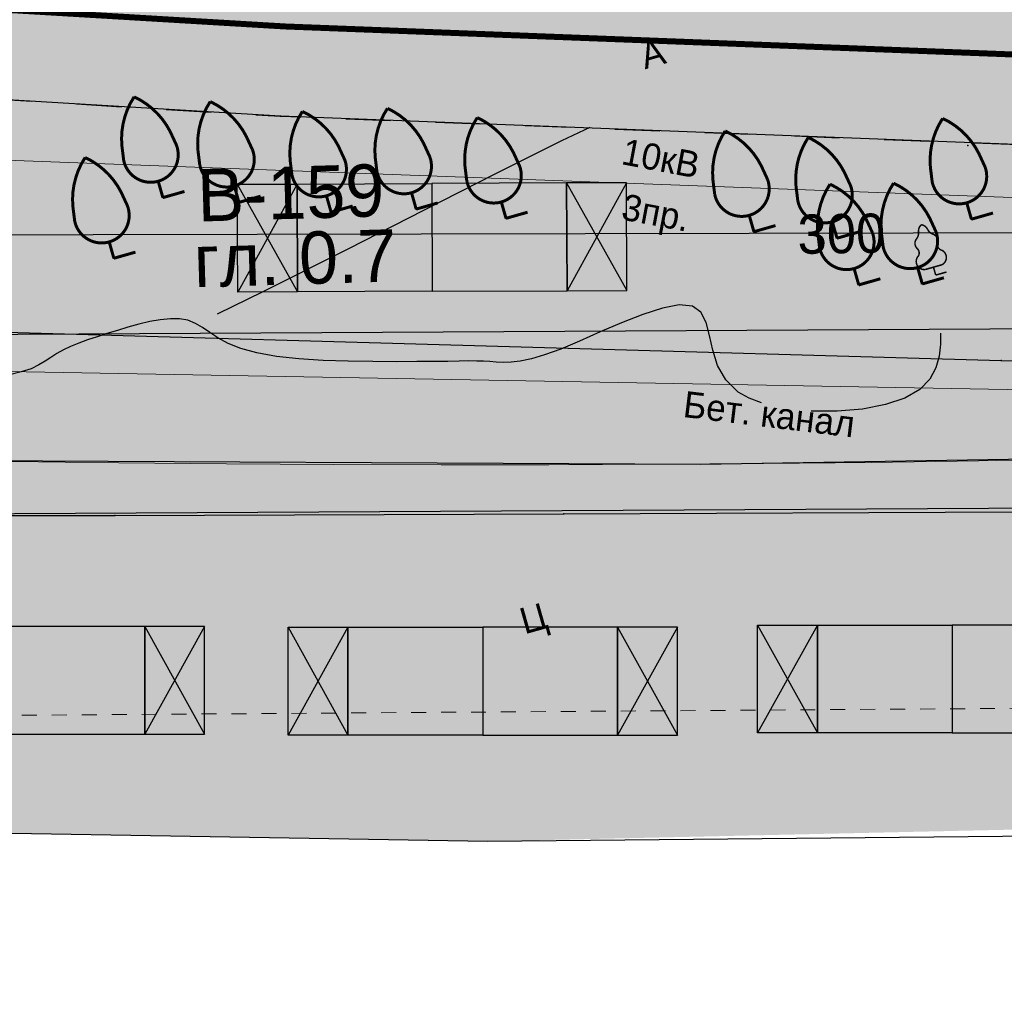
# Model space of a CAD drawing. Extents: x 4085 to 16488, y -65 to 12615.
# Tile 154 of 230: x 15519 to 15584, y 10527 to 10591. Entities that reach past the tile are written whole.
import ezdxf
from ezdxf.xclip import XClip

# ---------------------------------------------------------------- set-up
doc = ezdxf.new("R2010")
doc.units = 0
doc.header["$MEASUREMENT"] = 0
doc.header["$XCLIPFRAME"] = 0
for name, pattern in [('ACAD_ISO03W100', [30, 12, -18]), ('CONTI', [0]), ('STRIHSMALL', [1, 0.5, -0.5]), ('Д_ТРОТ_ТРУБА', [3, 1.5, -1.5]), ('ДОРОГИ_СТРОЯЩ', [9, 8, -1])]:
    doc.linetypes.add(name, pattern=pattern)
doc.layers.get('0').update_dxf_attribs({"color": 250, "linetype": 'CONTI'})
for name, color, linetype in [('(014) Водопровод', 5, 'ИК_Водопровод -------в--------'), ('(022) Возд. Линии', 7, 'Continuous'), ('(025) Дорога', 7, 'Continuous'), ('(027) Гидрография', 7, 'Continuous'), ('(035) Откосы', 7, 'Continuous'), ('(038) Деревья', 7, 'Continuous'), ('GOR_BDEFAULT', 212, 'CONTI'), ('GORIZDEFAULT', 32, 'CONTI'), ('PI_TTDEFAULT', 5, 'CONTI')]:
    doc.layers.add(name, color=color, linetype=linetype)
doc.layers.add('.', color=7, linetype='Continuous', lineweight=15)
doc.layers.add('0ZG - GOR-INCE', color=5, linetype='Continuous', lineweight=15)
doc.styles.add('BM-431', font='txt')
doc.styles.add('D-431', font='txt')
doc.styles.get("Standard").update_dxf_attribs({"font": 'times.ttf'})
doc.linetypes.add('ИК_Водопровод -------в--------', pattern='A,9,-0.6,["В",Standard,S=1.199999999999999,R=0,X=0,Y=-0.6],-1.199999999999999', length=10.8)
doc.linetypes.add('ОТКОСЫ_НЕУКР', pattern='A,0.5,["|",Standard,S=1.199999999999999,R=0,X=0,Y=-1.199999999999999],1,["|",Standard,S=0.5,R=0,X=0,Y=-0.5],0.5', length=2)
doc.linetypes.add('ОТКОСЫ_НЕУКР1', pattern='A,0.5,["|",Standard,S=-1.199999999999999,R=0,X=0,Y=1.199999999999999],1,["|",Standard,S=-0.5,R=0,X=0,Y=0.5],0.5', length=2)

# ---------------------------------------------------------------- blocks, each defined once
blk = doc.blocks.new('wedwedwedewdewd')
at = {"layer": '.', "linetype": 'Continuous'}
h = blk.add_hatch(color=256, dxfattribs=at)
h.dxf.hatch_style = 1
h.set_gradient(color1=(255, 217, 179), color2=(255, 209, 163), one_color=1, tint=0.8199999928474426, name='HEMISPHERICAL')
h.paths.add_polyline_path([(16128.6629179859, 10756.6104308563), (16126.6629179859, 10756.6104308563), (16126.6629179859, 10760.2104308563), (16128.6629179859, 10760.2104308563)])
h.paths.add_polyline_path([(16137.6629179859, 10756.6104308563), (16139.6629179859, 10756.6104308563), (16139.6629179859, 10760.2104308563), (16137.6629179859, 10760.2104308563)])
h = blk.add_hatch(color=256, dxfattribs=at)
h.dxf.hatch_style = 1
h.set_gradient(color1=(255, 127, 127), color2=(255, 133, 133), one_color=1, tint=0.7599999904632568, name='HEMISPHERICAL')
h.paths.add_polyline_path([(16133.1629179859, 10760.2104308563), (16133.1629179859, 10756.6104308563), (16137.6629179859, 10756.6104308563), (16137.6629179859, 10760.2104308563)])
h.paths.add_polyline_path([(16133.1629179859, 10760.2104308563), (16133.1629179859, 10756.6104308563), (16128.6629179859, 10756.6104308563), (16128.6629179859, 10760.2104308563)])
at = {"linetype": 'Continuous'}
for points in [[(16128.6629179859, 10756.6104308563), (16126.6629179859, 10756.6104308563), (16126.6629179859, 10760.2104308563), (16128.6629179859, 10760.2104308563)], [(16133.1629179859, 10760.2104308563), (16133.1629179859, 10756.6104308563), (16128.6629179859, 10756.6104308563), (16128.6629179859, 10760.2104308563)], [(16133.1629179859, 10760.2104308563), (16133.1629179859, 10756.6104308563), (16137.6629179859, 10756.6104308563), (16137.6629179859, 10760.2104308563)], [(16137.6629179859, 10756.6104308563), (16139.6629179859, 10756.6104308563), (16139.6629179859, 10760.2104308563), (16137.6629179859, 10760.2104308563)]]:
    blk.add_lwpolyline(points, close=True, dxfattribs=at)
for points in [[(16126.6629179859, 10760.2104308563), (16128.6629179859, 10756.6104308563)], [(16128.6629179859, 10760.2104308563), (16126.6629179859, 10756.6104308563)], [(16137.6629179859, 10760.2104308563), (16139.6629179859, 10756.6104308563)], [(16139.6629179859, 10760.2104308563), (16137.6629179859, 10756.6104308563)]]:
    blk.add_lwpolyline(points, dxfattribs=at)
blk = doc.blocks.new('Frukt')
at = {"const_width": 0.05}
for points in [[(-0.4205244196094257, 1.022529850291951, -0.1691763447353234), (1e-16, 1.75, -0.2441870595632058)], [(0.4205244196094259, 1.022529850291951, 0.1691763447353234), (1e-16, 1.75, 0.2441870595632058)], [(-0.4584567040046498, 0.7797198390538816, 1.08086464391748), (0.4584567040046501, 0.7797198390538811, 1.08086464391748)]]:
    blk.add_lwpolyline(points, format="xyb", dxfattribs=at)
for points in [[(-0.4205244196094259, 1.022529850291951), (-0.4584567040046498, 0.7797198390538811)], [(0.4205244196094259, 1.022529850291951), (0.4584567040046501, 0.7797198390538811)], [(0, 0), (0, 0.2749118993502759)], [(0, 0), (0.375, 0)]]:
    blk.add_lwpolyline(points, dxfattribs=at)
blk.add_lwpolyline([(0, 0), (0, 0.2749118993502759)])
blk = doc.blocks.new('SAFASDSADSD')
at = {"layer": '(038) Деревья', "color": 253, "linetype": 'Continuous', "xscale": 2, "yscale": 2, "zscale": 2, "rotation": 15.91962328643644}
for p in [(15469.96896941, 10291.29345564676, -1.110999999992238), (15472.51006907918, 10291.13434603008, -1.012999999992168), (15475.5881719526, 10290.80604327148, -0.8419999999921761), (15478.42883398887, 10290.9091633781, -0.8439999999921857), (15481.42865082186, 10290.60012343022, -0.8279999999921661), (15496.97236167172, 10290.57252655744, -1.157999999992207), (15489.70854609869, 10290.15409697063, -1.149999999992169), (15492.48450498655, 10289.93719507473, -1.252999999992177), (15468.3320932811, 10289.26674981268, -1.052999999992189), (15493.21044066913, 10288.3764514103, -0.6909999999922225), (15495.33267633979, 10288.4098378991, -1.146999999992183)]:
    blk.add_blockref('Frukt', p, dxfattribs=at)
blk = doc.blocks.new('karagach')
at = {"const_width": 0.05}
for points in [[(4e-16, 1.75, 0.2460341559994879), (-0.1561399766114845, 1.545714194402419, 0.4890786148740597)], [(-4e-16, 1.75, -0.2460341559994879), (0.1561399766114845, 1.545714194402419, -0.4890786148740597)], [(-0.2773297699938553, 1.34575883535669, 0.4308529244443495), (-0.3405593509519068, 1.003729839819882, 0.5482763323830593)], [(-0.2773297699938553, 1.34575883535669, 0.1815668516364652), (-0.1561399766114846, 1.545714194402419, 0.3030035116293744)], [(0.2773297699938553, 1.34575883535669, -0.1815668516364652), (0.1561399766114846, 1.545714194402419, -0.3030035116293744)], [(0.2773297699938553, 1.34575883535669, -0.4308529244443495), (0.3405593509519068, 1.003729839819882, -0.5482763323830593)], [(-0.4195962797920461, 0.7458925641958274, 0.3836029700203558), (-0.3405593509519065, 1.003729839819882, 0.3529123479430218)], [(0.4195962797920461, 0.7458925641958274, -0.3836029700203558), (0.3405593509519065, 1.003729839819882, -0.3529123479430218)], [(-0.4195962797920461, 0.7458925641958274, 0.6269492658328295), (-0.2911661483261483, 0.2749118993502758, 0.7024651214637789)], [(0.4195962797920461, 0.7458925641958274, -0.6269492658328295), (0.2911661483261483, 0.2749118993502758, -0.7024651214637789)]]:
    blk.add_lwpolyline(points, format="xyb", dxfattribs=at)
for points in [[(0, 0.2749118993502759), (-0.2911661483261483, 0.2749118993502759)], [(0, 0), (0, 0.2749118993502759)], [(0, 0.2749118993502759), (0.2911661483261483, 0.2749118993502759)], [(0, 0), (0.375, 0)]]:
    blk.add_lwpolyline(points, dxfattribs=at)
blk.add_lwpolyline([(0, 0), (0, 0.2749118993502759)])
blk = doc.blocks.new('DWQDWQDWQDW')
at = {"layer": '(014) Водопровод', "color": 253, "elevation": -0.2139999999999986, "flags": 128}
blk.add_lwpolyline([(16576.37112010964, 8963.692651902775), (16647.22021744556, 8922.774417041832), (16676.61723473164, 8903.063879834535), (16729.17879445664, 8880.612172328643), (16787.81512696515, 8871.698870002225), (16848.04605080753, 8870.409413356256), (16903.72827593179, 8877.875031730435), (16942.08651437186, 8888.592403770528), (16968.85804464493, 8898.019312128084), (16985.97840509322, 8906.188265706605), (17005.34272647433, 8917.325592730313), (17029.56370210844, 8932.37398698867), (17030.32106021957, 8934.643155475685)], dxfattribs=at)
at = {"layer": '(025) Дорога', "color": 253, "linetype": 'Д_ТРОТ_ТРУБА', "elevation": -0.4010000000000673, "flags": 128}
blk.add_lwpolyline([(16566.95710446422, 8968.774648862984), (16581.35964468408, 8962.579843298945), (16593.92467366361, 8956.537509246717), (16606.68271899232, 8949.315799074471), (16619.4903360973, 8941.466356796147), (16632.3521543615, 8933.527680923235), (16644.7375996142, 8925.950764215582), (16657.88819308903, 8918.769131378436), (16670.94665096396, 8911.584201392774), (16683.91161958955, 8904.281972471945), (16697.34266377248, 8897.96886783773), (16711.11165083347, 8892.342929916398), (16724.9216501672, 8887.512931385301), (16739.10714151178, 8883.503847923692), (16753.61875502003, 8880.664484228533), (16784.58704305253, 8877.32039776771), (16810.58901265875, 8875.154393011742), (16851.88239628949, 8872.593959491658), (16870.9045429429, 8873.190305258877), (16896.32836116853, 8876.784183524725), (16922.73497409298, 8884.704644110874), (16937.64509330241, 8890.028293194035), (16946.15470516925, 8892.230724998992), (16961.10083296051, 8897.336424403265), (16974.97421041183, 8903.031104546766), (16988.47571634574, 8909.838002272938), (17001.44256465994, 8917.787105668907), (17014.22299669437, 8926.21469412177), (17017.81314260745, 8929.256083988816)], dxfattribs=at)
at = {"layer": '(035) Откосы', "color": 253, "linetype": 'ОТКОСЫ_НЕУКР1', "elevation": -0.6170000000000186, "flags": 128}
blk.add_lwpolyline([(16564.2685543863, 8940.05366447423), (16571.56438794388, 8940.049617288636), (16579.24229880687, 8940.682216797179), (16586.23834138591, 8939.28798064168), (16594.08376090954, 8937.329337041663), (16596.23756082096, 8937.07311931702), (16604.99378058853, 8932.406532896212), (16613.69562732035, 8927.074860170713), (16626.47846730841, 8919.280967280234), (16639.49087866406, 8911.319458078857), (16651.9820064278, 8903.85268458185), (16664.47700269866, 8896.490241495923), (16677.09143031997, 8889.065860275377), (16679.39855639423, 8887.981581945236), (16695.2108295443, 8881.729711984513), (16708.65326078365, 8876.525155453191), (16722.23698177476, 8871.77063759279), (16735.50823853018, 8868.774063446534), (16749.63002218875, 8865.606017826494), (16760.99577287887, 8864.573100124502), (16775.79265262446, 8863.378462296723), (16791.22906654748, 8862.267464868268), (16804.74432975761, 8861.94847750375), (16819.74132904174, 8861.653146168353), (16835.02693216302, 8861.360536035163), (16850.25698425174, 8861.043143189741), (16865.37728238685, 8860.79020800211), (16880.60442877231, 8860.5237254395), (16895.80853699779, 8860.385576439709), (16909.27623827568, 8864.858854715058), (16923.90202324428, 8869.7262688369), (16938.08048568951, 8874.446364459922), (16952.65749232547, 8879.342421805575), (16966.66929764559, 8883.988184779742), (16980.80614278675, 8888.7491203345), (16994.83943295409, 8893.431466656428), (16997.11785405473, 8894.36489901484), (17001.96598783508, 8896.979129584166), (17014.00648242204, 8903.364783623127), (17016.84216589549, 8904.618776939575), (17018.16922240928, 8905.356490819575), (17021.24240132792, 8907.064878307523), (17025.47054322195, 8909.6625474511)], dxfattribs=at)
at = {"layer": '(035) Откосы', "color": 253, "linetype": 'ОТКОСЫ_НЕУКР', "ltscale": 1.5, "elevation": -0.6170000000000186, "flags": 128}
blk.add_lwpolyline([(16739.45308839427, 8875.20530978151), (16758.92019256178, 8871.7201008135), (16785.23249284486, 8868.989124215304), (16834.46331352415, 8866.430057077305), (16872.30635476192, 8865.117805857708), (16894.6491773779, 8865.49292062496), (16897.6269511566, 8866.243948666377), (16919.04864691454, 8873.140999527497), (16955.05316177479, 8885.96822939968), (16990.55466388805, 8900.238315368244), (17022.49028712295, 8919.820872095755)], dxfattribs=at)
at = {"color": 253, "linetype": 'Continuous', "elevation": -0.6170000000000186}
for points in [[(16558.80255977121, 8945.946029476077), (16570.6070005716, 8947.717188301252, -0.07815532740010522), (16597.94249155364, 8942.058203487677), (16620.12967143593, 8929.197915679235, 0.02195865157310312), (16680.08866086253, 8893.238522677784, 0.01496813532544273), (16723.48298193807, 8876.757839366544), (16750.88513959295, 8870.57602320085), (16790.77832134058, 8867.279309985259), (16872.31370058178, 8863.893621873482), (16895.15054692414, 8864.321306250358), (16944.32124811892, 8880.133131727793), (16994.43535242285, 8899.563749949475), (17012.77464116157, 8910.375999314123), (17023.26825659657, 8917.9292242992)], [(16562.18063359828, 8941.934712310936), (16579.37002182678, 8942.908548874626), (16596.98241794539, 8939.147166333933), (16618.54894594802, 8926.646625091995, 0.02197958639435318), (16678.79663357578, 8890.526571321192, 0.01507167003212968), (16722.66014219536, 8873.868075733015), (16750.42929275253, 8867.603467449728), (16790.58345219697, 8864.285187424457, 0.01330051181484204), (16847.98186172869, 8863.082048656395), (16895.37651316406, 8862.057228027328), (16949.57757229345, 8880.2725550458, 0.04650476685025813), (16996.14201924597, 8896.840733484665), (17017.23438593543, 8907.707821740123), (17025.51246180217, 8912.472396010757)]]:
    blk.add_lwpolyline(points, format="xyb", dxfattribs=at)
at = {"color": 253, "linetype": 'STRIHSMALL', "elevation": -0.2409999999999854}
blk.add_lwpolyline([(16593.21583156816, 8931.924035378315), (16614.44362853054, 8919.185168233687), (16675.036071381, 8883.007916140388), (16720.64128200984, 8865.661257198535), (16749.28270343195, 8859.111734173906), (16790.49098786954, 8855.53213624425), (16849.99348042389, 8854.548292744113), (16896.48786096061, 8853.889257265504), (16953.02450571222, 8872.4673090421), (16964.2357470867, 8876.242711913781), (17016.50260233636, 8897.154158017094)], dxfattribs=at)
at = {"color": 253, "linetype": 'Continuous', "elevation": 0.5227193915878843}
blk.add_lwpolyline([(16799.88561185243, 8873.995275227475), (16854.4341576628, 8870.687731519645)], dxfattribs=at)
at = {"layer": 'GOR_BDEFAULT', "color": 253}
for points in [[(16826.4240403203, 8865.199055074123, 0.02799999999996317), (16826.01735626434, 8865.372283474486, 0.02799999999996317), (16825.663707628, 8865.579968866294, 0.02799999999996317), (16825.25469410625, 8866.00057069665, 0.02799999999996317), (16824.99298039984, 8866.490475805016, 0.02799999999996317), (16824.84992063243, 8867.00090413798, 0.02799999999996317), (16824.74344593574, 8867.489844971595, 0.02799999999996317), (16824.63987694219, 8867.927875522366, 0.02799999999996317), (16824.47649806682, 8868.278029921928, 0.02799999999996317), (16824.19562998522, 8868.483974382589, 0.02799999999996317), (16823.75855983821, 8868.535643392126, 0.02799999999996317), (16823.194322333, 8868.44058584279, 0.02799999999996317), (16822.5315630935, 8868.247582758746, 0.02799999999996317), (16821.81363989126, 8867.988572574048, 0.02799999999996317), (16821.09358789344, 8867.698013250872, 0.02799999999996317), (16820.39540957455, 8867.402806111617, 0.02799999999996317), (16819.76710686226, 8867.156765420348, 0.02799999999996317), (16819.22551793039, 8866.974608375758, 0.02799999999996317), (16818.78032294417, 8866.858843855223, 0.02799999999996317), (16818.40751968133, 8866.78256956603, 0.02799999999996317), (16818.10459227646, 8866.755460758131, 0.02799999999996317), (16817.8353439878, 8866.757775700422, 0.02799999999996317), (16817.60480855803, 8866.770156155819, 0.02799999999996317), (16817.39111306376, 8866.797247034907, 0.02799999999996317), (16817.17993267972, 8866.81466556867, 0.02799999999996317), (16816.95191437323, 8866.81736593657, 0.02799999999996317), (16816.68982711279, 8866.831877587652, 0.02799999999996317), (16816.36967194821, 8866.83128564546, 0.02799999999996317), (16815.98641337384, 8866.834955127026, 0.02799999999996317), (16815.52069760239, 8866.837843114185, 0.02799999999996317), (16814.94813332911, 8866.85427944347, 0.02799999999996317), (16814.2640758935, 8866.862390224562, 0.02799999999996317), (16813.48284861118, 8866.886564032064, 0.02799999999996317), (16812.65787623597, 8866.920024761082, 0.02799999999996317), (16811.83038673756, 8866.963165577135, 0.02799999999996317), (16811.01470418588, 8867.040372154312, 0.02799999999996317), (16810.26676743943, 8867.135199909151, 0.02799999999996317), (16809.61309710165, 8867.264866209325, 0.02799999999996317), (16809.0852417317, 8867.427252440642, 0.02799999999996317), (16808.66636214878, 8867.607645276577, 0.02799999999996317), (16808.32742616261, 8867.798486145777, 0.02799999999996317), (16808.06126947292, 8867.987590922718, 0.02799999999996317), (16807.81950132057, 8868.162376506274, 0.02799999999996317), (16807.58780115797, 8868.29844367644, 0.02799999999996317), (16807.3417779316, 8868.410121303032, 0.02799999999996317), (16807.05994578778, 8868.460829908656, 0.02799999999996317), (16806.75662980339, 8868.47495129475, 0.02799999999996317), (16806.41247342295, 8868.447453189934, 0.02799999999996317), (16806.06367137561, 8868.398085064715, 0.02799999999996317), (16805.70306363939, 8868.314646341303, 0.02799999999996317), (16805.33277674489, 8868.228694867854, 0.02799999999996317), (16804.97720224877, 8868.125899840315, 0.02799999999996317), (16804.61911062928, 8868.032784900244, 0.02799999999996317), (16804.2950856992, 8867.92786738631, 0.02799999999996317), (16803.97822406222, 8867.835137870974, 0.02799999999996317), (16803.68575071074, 8867.728090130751, 0.02799999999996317), (16803.40295576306, 8867.623558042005, 0.02799999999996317), (16803.16139054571, 8867.519412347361, 0.02799999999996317), (16802.93453672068, 8867.398426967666, 0.02799999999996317), (16802.73923371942, 8867.275314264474, 0.02799999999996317), (16802.54393071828, 8867.152201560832, 0.02799999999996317), (16802.32675504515, 8867.033732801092, 0.02799999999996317), (16802.06834964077, 8866.91487764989, 0.02799999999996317), (16801.73213069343, 8866.81711876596, 0.02799999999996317), (16801.29158036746, 8866.723228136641, 0.02799999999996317)], [(16826.4240403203, 8865.199055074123, 0.02799999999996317), (16826.01735626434, 8865.372283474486, 0.02799999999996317), (16825.663707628, 8865.579968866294, 0.02799999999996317), (16825.25469410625, 8866.00057069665, 0.02799999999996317), (16824.99298039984, 8866.490475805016, 0.02799999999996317), (16824.84992063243, 8867.00090413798, 0.02799999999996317), (16824.74344593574, 8867.489844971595, 0.02799999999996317), (16824.63987694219, 8867.927875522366, 0.02799999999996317), (16824.47649806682, 8868.278029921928, 0.02799999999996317), (16824.19562998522, 8868.483974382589, 0.02799999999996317), (16823.75855983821, 8868.535643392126, 0.02799999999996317), (16823.194322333, 8868.44058584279, 0.02799999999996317), (16822.5315630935, 8868.247582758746, 0.02799999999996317), (16821.81363989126, 8867.988572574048, 0.02799999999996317), (16821.09358789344, 8867.698013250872, 0.02799999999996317), (16820.39540957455, 8867.402806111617, 0.02799999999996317), (16819.76710686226, 8867.156765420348, 0.02799999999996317), (16819.22551793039, 8866.974608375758, 0.02799999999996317), (16818.78032294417, 8866.858843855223, 0.02799999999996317), (16818.40751968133, 8866.78256956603, 0.02799999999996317), (16818.10459227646, 8866.755460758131, 0.02799999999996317), (16817.8353439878, 8866.757775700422, 0.02799999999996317), (16817.60480855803, 8866.770156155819, 0.02799999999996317), (16817.39111306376, 8866.797247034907, 0.02799999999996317), (16817.17993267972, 8866.81466556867, 0.02799999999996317), (16816.95191437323, 8866.81736593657, 0.02799999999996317), (16816.68982711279, 8866.831877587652, 0.02799999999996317), (16816.36967194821, 8866.83128564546, 0.02799999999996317), (16815.98641337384, 8866.834955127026, 0.02799999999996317), (16815.52069760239, 8866.837843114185, 0.02799999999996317), (16814.94813332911, 8866.85427944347, 0.02799999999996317), (16814.2640758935, 8866.862390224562, 0.02799999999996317), (16813.48284861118, 8866.886564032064, 0.02799999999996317), (16812.65787623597, 8866.920024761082, 0.02799999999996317), (16811.83038673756, 8866.963165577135, 0.02799999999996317), (16811.01470418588, 8867.040372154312, 0.02799999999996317), (16810.26676743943, 8867.135199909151, 0.02799999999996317), (16809.61309710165, 8867.264866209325, 0.02799999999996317), (16809.0852417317, 8867.427252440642, 0.02799999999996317), (16808.66636214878, 8867.607645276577, 0.02799999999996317), (16808.32742616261, 8867.798486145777, 0.02799999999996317), (16808.06126947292, 8867.987590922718, 0.02799999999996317), (16807.81950132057, 8868.162376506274, 0.02799999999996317), (16807.58780115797, 8868.29844367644, 0.02799999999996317), (16807.3417779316, 8868.410121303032, 0.02799999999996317), (16807.05994578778, 8868.460829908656, 0.02799999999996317), (16806.75662980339, 8868.47495129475, 0.02799999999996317), (16806.41247342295, 8868.447453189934, 0.02799999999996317), (16806.06367137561, 8868.398085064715, 0.02799999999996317), (16805.70306363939, 8868.314646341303, 0.02799999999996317), (16805.33277674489, 8868.228694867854, 0.02799999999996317), (16804.97720224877, 8868.125899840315, 0.02799999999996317), (16804.61911062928, 8868.032784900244, 0.02799999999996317), (16804.2950856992, 8867.92786738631, 0.02799999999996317), (16803.97822406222, 8867.835137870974, 0.02799999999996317), (16803.68575071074, 8867.728090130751, 0.02799999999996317), (16803.40295576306, 8867.623558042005, 0.02799999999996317), (16803.16139054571, 8867.519412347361, 0.02799999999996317), (16802.93453672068, 8867.398426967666, 0.02799999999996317), (16802.73923371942, 8867.275314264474, 0.02799999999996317), (16802.54393071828, 8867.152201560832, 0.02799999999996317), (16802.32675504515, 8867.033732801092, 0.02799999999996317), (16802.06834964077, 8866.91487764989, 0.02799999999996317), (16801.73213069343, 8866.81711876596, 0.02799999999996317), (16801.29158036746, 8866.723228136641, 0.02799999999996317)], [(16832.45738166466, 8867.387866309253, 0.02799999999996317), (16832.44868234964, 8867.023962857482, 0.02799999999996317), (16832.39662476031, 8866.62812290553, 0.02799999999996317), (16832.28146501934, 8866.236539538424, 0.02799999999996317), (16832.06913593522, 8865.861017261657, 0.02799999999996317), (16831.72305293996, 8865.523041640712, 0.02799999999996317), (16831.21630886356, 8865.24661776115, 0.02799999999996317), (16830.56574414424, 8865.046454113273, 0.02799999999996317), (16829.79323195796, 8864.917904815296, 0.02799999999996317), (16828.94967943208, 8864.863875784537, 0.02799999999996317), (16828.07631554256, 8864.884756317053, 0.02799999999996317)], [(16832.45738166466, 8867.387866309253, 0.02799999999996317), (16832.44868234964, 8867.023962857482, 0.02799999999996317), (16832.39662476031, 8866.62812290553, 0.02799999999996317), (16832.28146501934, 8866.236539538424, 0.02799999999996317), (16832.06913593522, 8865.861017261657, 0.02799999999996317), (16831.72305293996, 8865.523041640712, 0.02799999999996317), (16831.21630886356, 8865.24661776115, 0.02799999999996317), (16830.56574414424, 8865.046454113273, 0.02799999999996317), (16829.79323195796, 8864.917904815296, 0.02799999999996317), (16828.94967943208, 8864.863875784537, 0.02799999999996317), (16828.07631554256, 8864.884756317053, 0.02799999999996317)]]:
    blk.add_polyline3d(points, dxfattribs=at)
at = {"layer": 'GORIZDEFAULT', "color": 253}
blk.add_polyline3d([(16820.91095917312, 8874.529784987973, 0.04300000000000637), (16819.95957095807, 8874.115107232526, 0.04300000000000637), (16817.70350903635, 8873.054784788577, 0.04300000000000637), (16815.29795399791, 8871.893705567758, 0.04300000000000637), (16812.76441359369, 8870.668441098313, 0.04300000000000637), (16809.86591517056, 8869.296869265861, 0.04300000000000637), (16808.318197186, 8868.589658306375, 0.04300000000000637)], dxfattribs=at)
at = {"layer": 'PI_TTDEFAULT', "color": 253}
for p in [(16810.58901265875, 8875.154393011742, 0.2349999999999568), (16833.524473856, 8873.63510553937, 0.1580000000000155), (16806.60204774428, 8872.52644441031, 0.1089999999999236), (16809.13871739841, 8872.307788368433, 0.2069999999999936), (16812.20827490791, 8871.907392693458, 0.3779999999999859), (16815.0505739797, 8871.943869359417, 0.3759999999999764), (16818.04231870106, 8871.56456704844, 0.3919999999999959), (16833.58110783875, 8871.172469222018, 0.06199999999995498), (16826.30947742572, 8870.924495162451, 0.06999999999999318), (16804.91809439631, 8870.53868156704, 0.1669999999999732), (16829.07958645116, 8870.64255515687, -0.03300000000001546), (16829.76872220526, 8869.06521711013, 0.5289999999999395), (16831.8911571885, 8869.048826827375, 0.07299999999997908), (16834.46331352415, 8866.430057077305, -0.5489999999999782), (16804.74432975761, 8861.94847750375, -0.3300000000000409), (16819.74132904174, 8861.653146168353, -0.327000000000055)]:
    blk.add_point(p, dxfattribs=at)
at = {"layer": '(038) Деревья', "color": 253, "linetype": 'Continuous', "xscale": 2, "yscale": 2, "zscale": 2, "rotation": 14.5758826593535}
for p in [(16806.60204774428, 8872.52644441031, 0.1089999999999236), (16809.13871739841, 8872.307788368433, 0.2069999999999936), (16812.20827490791, 8871.907392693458, 0.3779999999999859), (16815.0505739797, 8871.943869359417, 0.3759999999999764), (16818.04231870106, 8871.56456704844, 0.3919999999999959), (16833.58110783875, 8871.172469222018, 0.06199999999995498), (16826.30947742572, 8870.924495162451, 0.06999999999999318), (16804.91809439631, 8870.53868156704, 0.1669999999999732), (16829.07958645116, 8870.64255515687, -0.03300000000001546), (16829.76872220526, 8869.06521711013, 0.5289999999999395), (16831.8911571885, 8869.048826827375, 0.07299999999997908)]:
    blk.add_blockref('Frukt', p, dxfattribs=at)
at = {"layer": '(038) Деревья', "color": 253, "linetype": 'Continuous', "extrusion": (-0.01063456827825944, -0.002758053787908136, 0.9999396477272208), "rotation": 14.53837778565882}
blk.add_blockref('karagach', (16828.26840043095, 8867.995244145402, -497.4060943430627), dxfattribs=at)
at = {"layer": '(014) Водопровод', "color": 253, "linetype": 'Continuous', "extrusion": (-0.01098623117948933, -6.022983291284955e-05, 0.9999396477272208), "style": 'D-431'}
for s, p in [('В-159', (16806.7382387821, 8871.68686820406, -185.419877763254)), ('гл. 0.7', (16806.56839977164, 8869.495396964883, -185.4198777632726))]:
    blk.add_text(s, height=1.75, rotation=0.3140906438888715, dxfattribs=at).set_placement(p)
at = {"layer": '(022) Возд. Линии', "color": 253, "extrusion": (-0.01074418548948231, 0.002294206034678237, 0.9999396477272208), "style": 'BM-431'}
for s, p in [('10кВ', (16820.93673770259, 8873.680862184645, -159.8782673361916)), ('3пр.', (16820.88769759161, 8871.838057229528, -159.8782673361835))]:
    blk.add_text(s, height=0.8750000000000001, rotation=347.9473532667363, dxfattribs=at).set_placement(p)
at = {"layer": '(025) Дорога', "color": 253, "linetype": 'ДОРОГИ_СТРОЯЩ', "extrusion": (-0.01063456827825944, -0.002758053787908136, 0.9999396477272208), "style": 'BM-431'}
for s, p in [('A', (16818.72082938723, 8875.094593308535, -497.324133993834)), ('Ц', (16814.25900425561, 8856.316084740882, -497.2248890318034))]:
    blk.add_text(s, height=0.8750000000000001, rotation=14.53837778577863, dxfattribs=at).set_placement(p)
at = {"layer": '(027) Гидрография', "color": 253, "extrusion": (-0.0108735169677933, 0.001570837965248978, 0.9999396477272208), "style": 'BM-431'}
blk.add_text('Бет. канал', height=0.8750000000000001, rotation=351.7801504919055, dxfattribs=at).set_placement((16822.76839655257, 8865.074162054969, -169.6250549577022))
at = {"layer": 'GOR_BDEFAULT', "color": 253, "style": 'D-431'}
blk.add_text('300', height=1.3125, rotation=359.4795926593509, dxfattribs=at).set_placement((16827.75847117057, 8870.148314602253, 0.02799999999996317))
blk.add_text('300', height=1.3125, rotation=359.4795926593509, dxfattribs=at).set_placement((16827.75847117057, 8870.148314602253, 0.02799999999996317))
blk = doc.blocks.new('A$C10aa157c')
at = {"layer": '.', "linetype": 'Continuous', "lineweight": 30}
h = blk.add_hatch(color=250, dxfattribs=at)
h.dxf.hatch_style = 1
h.set_gradient(color1=(51, 51, 51), color2=(51, 51, 51), one_color=1, tint=0.2000000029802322)
h.paths.add_polyline_path([(126.3564412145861, 68.20969362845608), (126.3564412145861, 60.14543646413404), (119.190363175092, 53.78011422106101), (110.3653580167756, 45.94123759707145), (106.847521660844, 42.81649322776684), (94.26823584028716, 34.09151423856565), (81.49136426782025, 25.8405171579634), (68.1531967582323, 18.71887362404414), (54.41717788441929, 12.70042121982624), (39.59489175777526, 7.245631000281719), (31.13926828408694, 4.844249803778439), (16.35809187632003, -0.8275857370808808), (-9.85552003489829, -9.365117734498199), (-35.18806824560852, -13.55421015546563), (-54.19099913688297, -14.59647169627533), (-95.5330705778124, -13.00509478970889), (-121.5786835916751, -11.4494461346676), (-152.6168759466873, -8.83250263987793), (-167.191083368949, -6.334225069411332), (-181.4666888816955, -2.658901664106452), (-195.3861565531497, 1.845916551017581), (-209.283288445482, 7.147417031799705), (-222.8586848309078, 13.14382019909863), (-235.9913293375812, 20.1400053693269), (-249.2146866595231, 27.01673148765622), (-262.5300769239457, 33.8880007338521), (-275.0897990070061, 41.17238829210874), (-288.1342465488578, 48.80726432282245), (-301.1224152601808, 56.35420234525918), (-314.0463051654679, 63.27474337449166), (-326.7495747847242, 69.02075895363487), (-341.2934258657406, 74.8761134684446), (-369.0938269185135, 86.0685550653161), (-366.8530132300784, 91.63441115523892), (-339.0526121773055, 80.44196955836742), (-324.3917479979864, 74.53950556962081), (-311.3907699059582, 68.65882879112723), (-298.1981247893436, 61.59437354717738), (-285.1116180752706, 53.99029499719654), (-272.0692668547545, 46.35664593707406), (-259.6474788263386, 39.15225737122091), (-246.4547890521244, 32.34430644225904), (-233.1965844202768, 25.44945819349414), (-220.2324603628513, 18.54304932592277), (-207.0003452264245, 12.69827729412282), (-193.3918239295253, 7.506876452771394), (-179.793426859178, 3.105967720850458), (-165.9341270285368, -0.4621757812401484), (-151.8565753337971, -2.875317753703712), (-121.1477076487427, -5.464494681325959), (-95.23877946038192, -7.011979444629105), (-54.24000764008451, -8.590141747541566), (-35.84375756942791, -7.581155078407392), (-11.28211946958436, -3.519543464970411), (14.35296780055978, 4.829568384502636), (29.24111810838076, 10.54245196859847), (37.73652797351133, 12.955132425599), (52.17507667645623, 18.26870238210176), (65.53231555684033, 24.12119189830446), (78.44565693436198, 31.01600815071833), (90.93007085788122, 39.07814309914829), (103.1321093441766, 47.54146374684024), (106.3807575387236, 50.42709972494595), (115.20576269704, 58.26597634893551), (120.3564412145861, 62.84110494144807), (120.3564412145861, 68.20969362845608)])
at = {"layer": '.', "linetype": 'Continuous', "lineweight": 50}
h = blk.add_hatch(color=4, dxfattribs=at)
h.dxf.hatch_style = 1
h.set_gradient(color1=(0, 255, 255), color2=(0, 255, 255), one_color=1, tint=0.5)
edge = h.paths.add_edge_path()
edge.add_line((117.4324962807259, 25.8464246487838), (111.2859458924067, 22.04202636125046))
edge.add_line((111.2859458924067, 22.04202636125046), (90.49397812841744, 10.57433190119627))
edge.add_line((90.49397812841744, 10.57433190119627), (88.23807309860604, 9.587726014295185))
edge.add_line((88.23807309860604, 9.587726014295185), (6.163735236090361, -19.95635591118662))
edge.add_arc((-27.70549202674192, 74.13336427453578), 100.0000000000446, 270.3128248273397, 289.7972202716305, ccw=False)
edge.add_line((-27.15951241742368, -25.86514524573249), (-114.5854871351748, -26.34248035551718))
edge.add_line((-114.5854871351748, -26.34248035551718), (-131.8038967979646, -25.51755084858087))
edge.add_line((-131.8038967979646, -25.51755084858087), (-156.2513825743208, -23.98036590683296))
edge.add_line((-156.2513825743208, -23.98036590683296), (-183.7814535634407, -18.45982324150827))
edge.add_line((-183.7814535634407, -18.45982324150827), (-197.4729350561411, -14.02515858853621))
edge.add_line((-197.4729350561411, -14.02515858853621), (-226.9882538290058, -3.257921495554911))
edge.add_line((-226.9882538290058, -3.257921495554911), (-229.3201723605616, -2.22804471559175))
edge.add_line((-229.3201723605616, -2.22804471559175), (-266.0129081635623, 18.33381446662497))
edge.add_line((-266.0129081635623, 18.33381446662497), (-302.414357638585, 39.40997971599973))
edge.add_line((-302.414357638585, 39.40997971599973), (-311.2653128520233, 44.05475481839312))
edge.add_arc((-5824.953526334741, -31255.54911888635), 31781.53489632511, 80.00936784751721, 80.04077242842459)
edge.add_arc((-344.2962635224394, -73.22361097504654), 121.3386725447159, 82.48260712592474, 104.7849835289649)
edge.add_line((-375.2609654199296, 44.0975750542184), (-422.1471010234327, 28.59770207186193))
edge.add_line((-422.1471010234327, 28.59770207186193), (-424.8801888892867, 34.73041368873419))
edge.add_line((-424.8801888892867, 34.73041368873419), (-369.9069065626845, 51.63645814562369))
edge.add_arc((-345.3716680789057, -51.17261419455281), 105.6961838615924, 80.20076656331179, 103.42249696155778, ccw=False)
edge.add_line((-327.3825670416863, 52.98148090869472), (-309.305153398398, 49.80210033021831))
edge.add_line((-309.305153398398, 49.80210033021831), (-299.5158731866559, 44.66491412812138))
edge.add_line((-299.5158731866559, 44.66491412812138), (-263.0429987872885, 23.54739438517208))
edge.add_line((-263.0429987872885, 23.54739438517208), (-226.6355735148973, 3.145417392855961))
edge.add_line((-226.6355735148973, 3.145417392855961), (-224.7456836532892, 2.310759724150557))
edge.add_line((-224.7456836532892, 2.310759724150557), (-195.5197359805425, -8.350914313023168))
edge.add_line((-195.5197359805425, -8.350914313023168), (-182.2621487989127, -12.64504079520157))
edge.add_line((-182.2621487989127, -12.64504079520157), (-155.4697206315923, -18.01766561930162))
edge.add_line((-155.4697206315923, -18.01766561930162), (-131.4720545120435, -19.52656724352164))
edge.add_line((-131.4720545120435, -19.52656724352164), (-114.4582114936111, -20.34169601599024))
edge.add_line((-114.4582114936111, -20.34169601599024), (-27.19227119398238, -19.86523467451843))
edge.add_arc((-27.70549202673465, 74.13336427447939), 93.99999999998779, 270.3128248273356, 289.7972202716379)
edge.add_line((4.131581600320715, -14.31097270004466), (86.01742751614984, 15.16525827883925))
edge.add_line((86.01742751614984, 15.16525827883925), (87.83742534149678, 15.96122288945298))
edge.add_line((87.83742534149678, 15.96122288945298), (108.2562857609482, 27.2231320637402))
edge.add_line((108.2562857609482, 27.2231320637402), (115.2645194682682, 31.56086796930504))
edge.add_line((115.2645194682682, 31.56086796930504), (117.4324962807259, 25.8464246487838))
at = {"linetype": 'Continuous'}
h = blk.add_hatch(color=256, dxfattribs=at)
h.dxf.hatch_style = 1
h.set_gradient(color1=(196, 196, 196), color2=(179, 179, 179), one_color=1, tint=0.699999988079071, name='SPHERICAL')
edge = h.paths.add_edge_path()
edge.add_line((-329.6939609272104, -123.8959480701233), (-413.5123903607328, -4.99904155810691))
edge.add_line((-413.5123903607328, -4.99904155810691), (-355.7886663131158, 33.28476060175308))
edge.add_line((-355.7886663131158, 33.28476060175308), (-335.031477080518, 75.58643090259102))
edge.add_line((-335.031477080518, 75.58643090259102), (-290.265852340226, 52.29770563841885))
edge.add_arc((-35.22096130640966, 435.710675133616), 460.4925641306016, 236.3682958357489, 253.1961533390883)
edge.add_arc((23.16678665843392, 1743.610821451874), 1759.185429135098, 263.7500878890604, 266.8247429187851)
edge.add_line((-74.2750708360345, -12.87386635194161), (-37.8087558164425, -12.38197344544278))
edge.add_line((-37.8087558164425, -12.38197344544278), (-8.681647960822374, -7.258780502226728))
edge.add_line((-8.681647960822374, -7.258780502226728), (21.71312455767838, 1.674478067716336))
edge.add_line((21.71312455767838, 1.674478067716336), (73.82824807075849, 22.10592837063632))
edge.add_line((73.82824807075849, 22.10592837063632), (122.4104008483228, 60.65294329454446))
edge.add_line((122.4104008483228, 60.65294329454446), (125.2745590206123, 27.75500045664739))
edge.add_line((125.2745590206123, 27.75500045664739), (114.748125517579, 2.379272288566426))
edge.add_line((114.748125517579, 2.379272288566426), (116.6623456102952, -0.02417328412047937))
edge.add_line((116.6623456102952, -0.02417328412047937), (116.2891382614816, -3.732436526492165))
edge.add_line((116.2891382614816, -3.732436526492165), (111.2584338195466, -27.65741119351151))
edge.add_line((111.2584338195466, -27.65741119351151), (112.8600939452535, -27.92515144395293))
edge.add_line((112.8600939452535, -27.92515144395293), (106.1017429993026, -65.58583641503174))
edge.add_line((106.1017429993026, -65.58583641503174), (101.2804055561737, -90.48027766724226))
edge.add_line((101.2804055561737, -90.48027766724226), (98.81490888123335, -96.13533966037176))
edge.add_line((98.81490888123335, -96.13533966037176), (53.13542081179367, -97.30507864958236))
edge.add_line((53.13542081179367, -97.30507864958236), (30.09047449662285, -97.89520286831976))
edge.add_line((30.09047449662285, -97.89520286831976), (12.28662535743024, -98.29843708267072))
edge.add_line((12.28662535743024, -98.29843708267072), (-62.51886126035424, -99.99268484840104))
edge.add_line((-62.51886126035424, -99.99268484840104), (-93.46711186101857, -101.1777100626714))
edge.add_line((-93.46711186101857, -101.1777100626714), (-93.73522817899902, -109.8933634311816))
edge.add_line((-93.73522817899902, -109.8933634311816), (-152.9130991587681, -112.2181400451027))
edge.add_line((-152.9130991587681, -112.2181400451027), (-153.085833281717, -120.2735644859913))
edge.add_line((-153.085833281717, -120.2735644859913), (-196.6151896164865, -120.663996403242))
edge.add_line((-196.6151896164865, -120.663996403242), (-196.010272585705, -100.2536491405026))
edge.add_line((-196.010272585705, -100.2536491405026), (-236.8828322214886, -97.89520286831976))
edge.add_line((-236.8828322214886, -97.89520286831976), (-266.6043384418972, -99.72434434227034))
edge.add_line((-266.6043384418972, -99.72434434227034), (-280.8519175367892, -100.7559259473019))
edge.add_line((-280.8519175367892, -100.7559259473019), (-292.7545044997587, -102.6790545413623))
edge.add_line((-292.7545044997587, -102.6790545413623), (-308.6164820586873, -109.5958216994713))
edge.add_line((-308.6164820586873, -109.5958216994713), (-329.6939609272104, -123.8959480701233))
blk.add_lwpolyline([(-373.7944340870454, 108.5221690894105), (-373.7944340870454, 37.87383067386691), (-338.7973859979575, -11.84971716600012), (-296.1668647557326, 12.1688909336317), (-278.1502265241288, 12.66864525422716), (-222.2923186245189, -17.35473897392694), (-192.3131233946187, -27.41567740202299), (-152.841873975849, -36.13979106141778), (-88.61392933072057, -37.22940865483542), (-24.38736609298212, -36.59652979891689), (-4.075459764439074, -35.34637554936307), (26.99026940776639, -25.76186857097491), (74.74103602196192, -7.278631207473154), (109.4043596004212, 7.298652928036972), (135.566190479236, 19.46775833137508), (110.1840137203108, 64.19822788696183), (9.488295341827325, 20.69822151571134), (-104.2532370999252, 13.96907995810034), (-207.6545405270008, 33.67587202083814), (-251.5703695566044, 64.2554686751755), (-301.8282399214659, 93.33502415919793), (-373.7944340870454, 108.5221690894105)], dxfattribs=at)
for points, elevation in [([(-9.85552003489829, -9.365117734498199), (-35.18806824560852, -13.55421015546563), (-54.19099913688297, -14.59647169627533), (-95.5330705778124, -13.00509478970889), (-121.5786835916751, -11.4494461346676), (-152.6168759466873, -8.83250263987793), (-167.191083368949, -6.334225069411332), (-181.4666888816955, -2.658901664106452), (-195.3861565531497, 1.845916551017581), (-209.283288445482, 7.147417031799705)], -1.620999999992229), ([(-310.5347289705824, 45.93517624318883), (-288.727846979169, 33.96953195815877), (-274.4873257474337, 25.23622013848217), (-257.6072697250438, 15.40358086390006), (-243.4411516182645, 7.570372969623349), (-227.6496925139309, -0.7277474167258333), (-212.7345870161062, -6.331781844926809), (-195.4560515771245, -12.39361442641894), (-183.4075955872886, -16.35303855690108), (-155.4991731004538, -21.96472225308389), (-122.889283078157, -23.89089112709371), (-107.8811498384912, -24.49342670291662), (-81.50336457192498, -24.62609611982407), (-54.75523238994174, -24.19153198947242), (-30.58178783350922, -24.14722349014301), (-10.46175109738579, -24.11034464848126), (15.60182704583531, -14.66533892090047), (36.49558892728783, -7.093788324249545), (44.56949260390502, -4.270245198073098), (63.54049542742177, 1.907058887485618), (78.57534353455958, 7.959346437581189), (93.13901648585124, 15.03243375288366), (116.5460771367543, 28.18288504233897), (118.3102865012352, 29.25414919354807)], -1.836999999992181)]:
    blk.add_lwpolyline(points, dxfattribs=dict(at, elevation=elevation))
at = {"color": 7, "linetype": 'ACAD_ISO03W100', "ltscale": 0.2, "true_color": 0xffffff, "const_width": 0.2, "elevation": -1.620999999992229}
blk.add_lwpolyline([(-367.9734200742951, 88.8514831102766), (-340.1730190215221, 77.6590415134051), (-325.5706613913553, 71.78013226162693), (-312.7185375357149, 65.96678608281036), (-299.6602700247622, 58.97428794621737), (-286.6229323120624, 51.39877966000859), (-273.5795329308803, 43.76451711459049), (-261.0887778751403, 36.5201290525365), (-247.8347378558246, 29.68051896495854), (-234.593956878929, 22.79473178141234), (-221.5455725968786, 15.84343476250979), (-208.1418168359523, 9.922847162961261), (-194.3889902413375, 4.676396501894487), (-180.6300578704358, 0.2235330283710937), (-166.5626051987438, -3.398200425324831), (-152.2367256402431, -5.853910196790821), (-121.3631956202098, -8.456970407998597), (-95.38592501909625, -10.00853711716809), (-54.21550338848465, -11.59330672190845), (-35.51591290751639, -10.56768261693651), (-10.56881975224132, -6.442330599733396)], dxfattribs=at)
at = {"linetype": 'Continuous', "lineweight": 30}
for points in [[(-27.15951241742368, -25.86514524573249), (-114.5854871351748, -26.34248035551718), (-131.8038967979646, -25.51755084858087), (-156.2513825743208, -23.98036590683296), (-183.7814535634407, -18.45982324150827), (-197.4729350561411, -14.02515858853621), (-226.9882538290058, -3.257921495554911), (-229.3201723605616, -2.22804471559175), (-266.0129081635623, 18.33381446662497), (-302.414357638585, 39.40997971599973), (-311.2653128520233, 44.05475481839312, 0.0001370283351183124), (-328.421870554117, 47.07217907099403, 0.09762081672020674), (-375.2609654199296, 44.0975750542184), (-422.1471010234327, 28.59770207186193)], [(-424.8801888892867, 34.73041368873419), (-369.9069065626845, 51.63645814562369, -0.1016720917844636), (-327.3825670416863, 52.98148090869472), (-309.305153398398, 49.80210033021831), (-299.5158731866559, 44.66491412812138), (-263.0429987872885, 23.54739438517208), (-226.6355735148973, 3.145417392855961), (-224.7456836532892, 2.310759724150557), (-195.5197359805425, -8.350914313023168), (-182.2621487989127, -12.64504079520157), (-155.4697206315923, -18.01766561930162), (-131.4720545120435, -19.52656724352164), (-114.4582114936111, -20.34169601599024), (-27.19227119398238, -19.86523467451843, 0.0852221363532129)]]:
    blk.add_lwpolyline(points, format="xyb", dxfattribs=at)
at = {"linetype": 'Continuous'}
for name, p in [('SAFASDSADSD', (-15569.42628164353, -10307.01927286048)), ('wedwedwedewdewd', (-16237.72573309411, -10790.25818854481)), ('wedwedwedewdewd', (-16221.93771522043, -10790.29117394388)), ('wedwedwedewdewd', (-16206.25711438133, -10790.22022959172))]:
    blk.add_blockref(name, p, dxfattribs=at)
at = {"linetype": 'Continuous', "rotation": 0.2291239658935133}
blk.add_blockref('wedwedwedewdewd', (-16180.47736242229, -10839.89424616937, -32.28442113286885), dxfattribs=at)
at = {"layer": '0ZG - GOR-INCE', "linetype": 'Continuous', "rotation": 1.343740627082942}
blk.add_blockref('DWQDWQDWQDW', (-16693.37190173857, -9279.936333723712, -1.219999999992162), dxfattribs=at)

msp = doc.modelspace()

# ---------------------------------------------------------------- block references
at = {"linetype": 'Continuous'}
ref = msp.add_blockref('A$C10aa157c', (15727.08899905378, 10610.84620519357, 2.267999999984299), dxfattribs=dict(at, xscale=2, yscale=2, zscale=2))
XClip(ref).set_block_clipping_path([(-373.7944340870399, 108.52216908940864), (-301.8282399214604, 93.33502415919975), (-251.57036955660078, 64.25546867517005), (-207.6545405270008, 33.67587202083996), (-104.25323709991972, 13.969079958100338), (9.488295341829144, 20.69822151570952), (110.18401372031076, 64.19822788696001), (135.5661904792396, 19.467758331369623), (74.7410360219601, -7.278631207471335), (26.99026940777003, -25.76186857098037), (-4.075459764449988, -35.34637554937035), (-88.61392933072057, -37.22940865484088), (-152.84187397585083, -36.1397910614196), (-192.31312339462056, -27.415677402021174), (-222.2923186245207, -17.35473897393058), (-278.15022652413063, 12.668645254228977), (-296.17026621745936, 12.384943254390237), (-338.7973859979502, -11.849717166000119), (-373.7944340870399, 37.873830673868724)])

doc.saveas('drawing.dxf')
